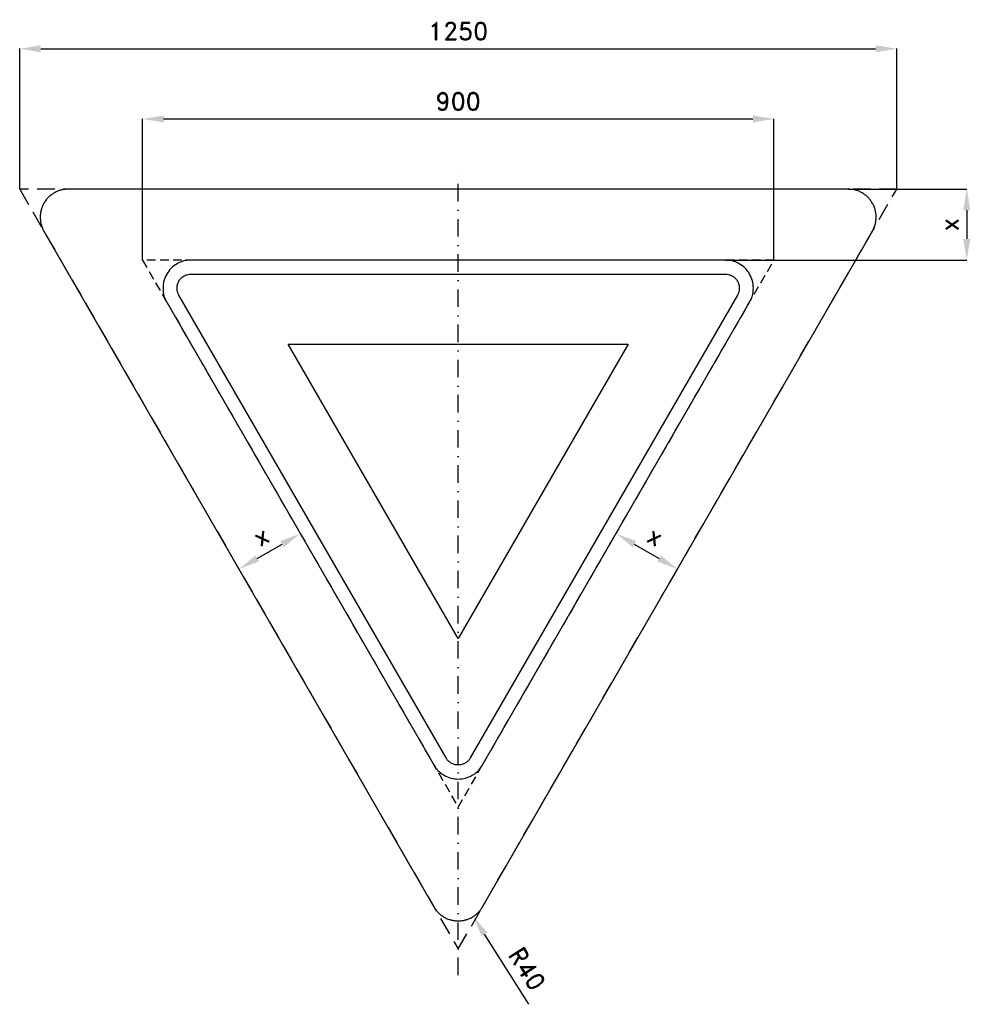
# Model space of a CAD drawing. Header units: millimetres. Extents: x -29 to 1326, y -119 to 1284.
import ezdxf

# ---------------------------------------------------------------- set-up
doc = ezdxf.new("R2010")
doc.units = ezdxf.units.MM
doc.header["$LTSCALE"] = 5
doc.linetypes.add('ČERCHOVANÁX2', pattern=[2, 1, -0.5, 0, -0.5])
doc.linetypes.add('ČÁRKOVANÁX2', pattern=[1.5, 1, -0.5])
doc.layers.add('Kóty', color=2, linetype='Continuous')
doc.layers.add('Značka', color=7, linetype='Continuous')
doc.styles.get("Standard").update_dxf_attribs({"font": 'romand.shx', "height": 25})
doc.dimstyles.get("Standard").update_dxf_attribs({"dimtxt": 25, "dimasz": 30, "dimexe": 0.18, "dimexo": 0.0625, "dimgap": 12.5, "dimtad": 1, "dimdec": 0, "dimzin": 0, "dimdsep": 46, "dimtxsty": 'Standard', "dimcen": 0.09, "dimadec": 0, "dimazin": 0, "dimtfac": 1, "dimtdec": 0, "dimtofl": 0, "dimtmove": 0, "dimatfit": 3, "dimfxl": 1, "dimtolj": 1, "dimtzin": 0, "dimarcsym": 0})

# ---------------------------------------------------------------- blocks, each defined once
blk = doc.blocks.new('*D0')
at = {"layer": 'Defpoints', "color": 0, "transparency": 16777216}
for p in [(595.7, 40), (617.1, 6.2)]:
    blk.add_point(p, dxfattribs=at)
at = {"layer": 'Kóty', "color": 0, "lineweight": -2, "transparency": 16777216}
for p, q in [((595.6, 40), (595.8, 40)), ((595.7, 39.9), (595.7, 40.1)), ((696.4, -118.9), (633.2, -19.1))]:
    blk.add_line(p, q, dxfattribs=at)
at = {"layer": 'Kóty', "color": 0, "transparency": 16777216}
blk.add_solid([(637.4, -16.5), (629, -21.8), (617.1, 6.2)], dxfattribs=at)
at = {"layer": 'Kóty', "color": 0, "transparency": 16777216, "insert": (694, -68.3), "char_height": 25, "attachment_point": 5, "rotation": 302.3828}
blk.add_mtext('\\A1;R40', dxfattribs=at)
blk = doc.blocks.new('*D1')
at = {"layer": 'Defpoints', "color": 0, "transparency": 16777216}
for p in [(1045.7, 1142.5), (145.7, 941.5), (1045.7, 941.5)]:
    blk.add_point(p, dxfattribs=at)
at = {"layer": 'Kóty', "color": 0, "lineweight": -2, "transparency": 16777216}
for p, q in [((145.7, 941.5), (145.7, 1142.7)), ((175.7, 1142.5), (1015.7, 1142.5)), ((1045.7, 941.5), (1045.7, 1142.7))]:
    blk.add_line(p, q, dxfattribs=at)
at = {"layer": 'Kóty', "color": 0, "transparency": 16777216}
for points in [[(175.7, 1147.5), (175.7, 1137.5), (145.7, 1142.5)], [(1015.7, 1147.5), (1015.7, 1137.5), (1045.7, 1142.5)]]:
    blk.add_solid(points, dxfattribs=at)
at = {"layer": 'Kóty', "color": 0, "transparency": 16777216, "insert": (595.7, 1167.5), "char_height": 25, "attachment_point": 5}
blk.add_mtext('\\A1;900', dxfattribs=at)
blk = doc.blocks.new('*D2')
at = {"layer": 'Defpoints', "color": 0, "transparency": 16777216}
for p in [(1220.7, 1242.5), (-29.3, 1042.5), (1220.7, 1042.5)]:
    blk.add_point(p, dxfattribs=at)
at = {"layer": 'Kóty', "color": 0, "lineweight": -2, "transparency": 16777216}
for p, q in [((-29.3, 1042.6), (-29.3, 1242.7)), ((0.7, 1242.5), (1190.7, 1242.5)), ((1220.7, 1042.6), (1220.7, 1242.7))]:
    blk.add_line(p, q, dxfattribs=at)
at = {"layer": 'Kóty', "color": 0, "transparency": 16777216}
for points in [[(0.7, 1247.5), (0.7, 1237.5), (-29.3, 1242.5)], [(1190.7, 1247.5), (1190.7, 1237.5), (1220.7, 1242.5)]]:
    blk.add_solid(points, dxfattribs=at)
at = {"layer": 'Kóty', "color": 0, "transparency": 16777216, "insert": (595.7, 1267.5), "char_height": 25, "attachment_point": 5}
blk.add_mtext('\\A1;1250', dxfattribs=at)
blk = doc.blocks.new('*D3')
at = {"layer": 'Defpoints', "color": 0, "transparency": 16777216}
for p in [(1151.4, 1042.5), (976.4, 941.5), (1320.6, 941.5)]:
    blk.add_point(p, dxfattribs=at)
at = {"layer": 'Kóty', "color": 0, "lineweight": -2, "transparency": 16777216}
for p, q in [((1151.5, 1042.5), (1320.8, 1042.5)), ((1320.6, 1012.5), (1320.6, 971.5)), ((976.5, 941.5), (1320.8, 941.5))]:
    blk.add_line(p, q, dxfattribs=at)
at = {"layer": 'Kóty', "color": 0, "transparency": 16777216}
for points in [[(1315.6, 1012.5), (1325.6, 1012.5), (1320.6, 1042.5)], [(1315.6, 971.5), (1325.6, 971.5), (1320.6, 941.5)]]:
    blk.add_solid(points, dxfattribs=at)
at = {"layer": 'Kóty', "color": 0, "transparency": 16777216, "insert": (1295.6, 992), "char_height": 25, "attachment_point": 5, "rotation": 90}
blk.add_mtext('\\A1;x', dxfattribs=at)
blk = doc.blocks.new('*D4')
at = {"layer": 'Defpoints', "color": 0, "transparency": 16777216}
for p in [(820.7, 551.8), (908.2, 501.3), (908.2, 501.3)]:
    blk.add_point(p, dxfattribs=at)
at = {"layer": 'Kóty', "color": 0, "lineweight": -2, "transparency": 16777216}
for p, q in [((820.7, 551.8), (820.8, 551.9)), ((846.7, 536.8), (882.2, 516.3)), ((908.2, 501.3), (908.3, 501.4))]:
    blk.add_line(p, q, dxfattribs=at)
at = {"layer": 'Kóty', "color": 0, "transparency": 16777216}
for points in [[(849.2, 541.1), (844.2, 532.5), (820.7, 551.8)], [(884.7, 520.6), (879.7, 511.9), (908.2, 501.3)]]:
    blk.add_solid(points, dxfattribs=at)
at = {"layer": 'Kóty', "color": 0, "transparency": 16777216, "insert": (877, 548.2), "char_height": 25, "attachment_point": 5, "rotation": 329.9937}
blk.add_mtext('\\A1;x', dxfattribs=at)
blk = doc.blocks.new('*D5')
at = {"layer": 'Defpoints', "color": 0, "transparency": 16777216}
for p in [(370.7, 551.8), (370.7, 551.8), (283.2, 501.3)]:
    blk.add_point(p, dxfattribs=at)
at = {"layer": 'Kóty', "color": 0, "lineweight": -2, "transparency": 16777216}
for p, q in [((370.7, 551.8), (370.6, 551.9)), ((309.2, 516.3), (344.7, 536.8)), ((283.2, 501.3), (283.1, 501.4))]:
    blk.add_line(p, q, dxfattribs=at)
at = {"layer": 'Kóty', "color": 0, "transparency": 16777216}
for points in [[(342.2, 541.1), (347.2, 532.4), (370.7, 551.8)], [(306.7, 520.6), (311.7, 511.9), (283.2, 501.3)]]:
    blk.add_solid(points, dxfattribs=at)
at = {"layer": 'Kóty', "color": 0, "transparency": 16777216, "insert": (314.5, 548.2), "char_height": 25, "attachment_point": 5, "rotation": 30}
blk.add_mtext('\\A1;x', dxfattribs=at)

msp = doc.modelspace()

# ---------------------------------------------------------------- linework, layer by layer
at = {"layer": 'Značka', "color": 6, "linetype": 'ČERCHOVANÁX2', "lineweight": 25, "ltscale": 5}
msp.add_line((595.7, -77.2), (595.7, 1072.8), dxfattribs=at)
at = {"layer": 'Značka', "color": 6, "linetype": 'ČÁRKOVANÁX2', "ltscale": 5}
msp.add_lwpolyline([(595.7, -40), (1220.7, 1042.5), (-29.3, 1042.5), (595.7, -40)], dxfattribs=at)
at = {"layer": 'Značka', "color": 5}
for points in [[(1151.4, 1042.5), (40, 1042.5), (39.5, 1042.5), (38.9, 1042.5, 0.033366), (33.7, 1042, 0.035592), (28.6, 1040.9, 0.036102), (23.7, 1039.1, 0.034693), (19.1, 1036.6, 0.034135), (14.8, 1033.6, 0.034431), (11, 1030.1, 0.034538), (7.6, 1026, 0.034438), (4.8, 1021.6, 0.034394), (2.6, 1016.9, 0.034377), (1.1, 1011.9, 0.034413), (0.2, 1006.7, 0.034559), (0, 1001.5, 0.034419), (0.5, 996.3, 0.033917), (1.6, 991.2, 0.028191), (3, 987.2, 0.030139), (4.9, 983.3), (5.1, 982.9), (5.3, 982.5), (561.1, 20), (561.3, 19.5), (561.6, 19.1, 0.033287), (564.6, 14.8, 0.035585), (568.2, 11, 0.036147), (572.2, 7.6, 0.034704), (576.6, 4.8, 0.034144), (581.4, 2.6, 0.034432), (586.4, 1.1, 0.034521), (591.5, 0.2, 0.034447), (596.8, 0, 0.034411), (602, 0.5, 0.034385), (607.1, 1.6, 0.03441), (612, 3.4, 0.034529), (616.6, 5.9, 0.034406), (620.9, 8.9, 0.033943), (624.7, 12.5, 0.028214), (627.5, 15.7, 0.03012), (629.9, 19.2), (630.1, 19.6), (630.3, 20), (1186.1, 982.5), (1186.3, 983), (1186.6, 983.4, 0.033466), (1188.8, 988.2, 0.035548), (1190.3, 993.2, 0.036064), (1191.2, 998.3, 0.034707), (1191.4, 1003.6, 0.034155), (1190.9, 1008.8, 0.034446), (1189.8, 1013.9, 0.03452), (1188, 1018.8, 0.03439), (1185.5, 1023.4, 0.034405), (1182.5, 1027.7, 0.0344), (1179, 1031.5, 0.034411), (1174.9, 1034.9, 0.034543), (1170.5, 1037.7, 0.034376), (1165.8, 1039.9, 0.033857), (1160.8, 1041.4, 0.028176), (1156.6, 1042.2, 0.030324), (1152.4, 1042.5), (1151.9, 1042.5), (1151.4, 1042.5)], [(180.3, 881.5), (561.1, 222.1), (562.2, 220.3), (563.3, 218.6, 0.055761), (568.9, 212.3, 0.055976), (575.7, 207.4, 0.069565), (585.3, 203.4, 0.069792), (595.7, 202.1, 0.069494), (606.1, 203.4, 0.067728), (615.7, 207.4, 0.055935), (622.6, 212.3, 0.061137), (628.1, 218.6), (629.2, 220.3), (630.3, 222.1), (1011.1, 881.5), (1012, 883.3, 0.010699), (1013, 885.2, 0.055707), (1015.6, 893.1, 0.055984), (1016.4, 901.5, 0.069584), (1015.1, 911.9, 0.069764), (1011.1, 921.5, 0.069479), (1004.8, 929.8, 0.067771), (996.4, 936.1, 0.055955), (988.8, 939.6, 0.061088), (980.6, 941.3, 0.012223), (978.5, 941.4, 0.004055), (976.4, 941.5), (215, 941.5), (212.9, 941.4), (210.8, 941.3, 0.055791), (202.6, 939.6, 0.055984), (195, 936.1, 0.069583), (186.6, 929.8, 0.06979), (180.3, 921.5, 0.069492), (176.3, 911.9, 0.067788), (175, 901.5, 0.055937), (175.8, 893.1, 0.060949), (178.4, 885.2), (179.4, 883.3), (180.3, 881.5)]]:
    msp.add_lwpolyline(points, format="xyb", dxfattribs=at)
at = {"layer": 'Značka', "color": 6, "linetype": 'ČÁRKOVANÁX2', "ltscale": 2.5}
msp.add_lwpolyline([(145.7, 941.5), (595.7, 162.1), (1045.7, 941.5)], close=True, dxfattribs=at)
at = {"layer": 'Značka', "color": 1}
msp.add_lwpolyline([(215, 921.5), (976.4, 921.5, -0.003561), (977.5, 921.5, -0.01079), (978.5, 921.4, -0.055813), (982.6, 920.5, -0.055978), (986.4, 918.8, -0.069542), (990.6, 915.7, -0.069786), (993.7, 911.5, -0.069513), (995.8, 906.7, -0.067822), (996.4, 901.5, -0.055944), (996, 897.3, -0.060884), (994.7, 893.4, -0.012192), (994.2, 892.4), (993.7, 891.5), (613, 232.1), (612.5, 231.2), (611.9, 230.3, -0.055859), (609.1, 227.2, -0.056044), (605.7, 224.8, -0.069583), (600.9, 222.7, -0.069733), (595.7, 222.1, -0.069446), (590.5, 222.7, -0.067766), (585.7, 224.8, -0.055997), (582.3, 227.2, -0.061153), (579.5, 230.3), (578.9, 231.2), (578.4, 232.1), (197.7, 891.5), (197.2, 892.4), (196.7, 893.4, -0.055635), (195.4, 897.3, -0.055935), (195, 901.5, -0.069571), (195.6, 906.7, -0.069816), (197.7, 911.5, -0.069535), (200.8, 915.7, -0.067731), (205, 918.8, -0.055929), (208.8, 920.6, -0.061127), (212.9, 921.4), (213.9, 921.5), (215, 921.5)], format="xyb", dxfattribs=at)
msp.add_lwpolyline([(837.9, 821.5), (595.7, 402.1), (353.6, 821.5)], close=True, dxfattribs=at)

# ---------------------------------------------------------------- dimensions: what is measured, and where the dimension line sits
at = {"layer": 'Kóty'}
for base, p1, p2, picture, middle in [((1220.7, 1242.5), (-29.3, 1042.5), (1220.7, 1042.5), '*D2', (595.7, 1267.5)), ((1045.7, 1142.5), (145.7, 941.5), (1045.7, 941.5), '*D1', (595.7, 1167.5))]:
    dim = msp.add_linear_dim(base=base, p1=p1, p2=p2, dimstyle='Standard', dxfattribs=at)
    dim.commit()
    dim.dimension.update_dxf_attribs({"geometry": picture, "text_midpoint": middle})
dim = msp.add_linear_dim(base=(1320.6, 941.5), p1=(1151.4, 1042.5), p2=(976.4, 941.5), angle=90, text='x', dimstyle='Standard', dxfattribs=at)
dim.commit()
dim.dimension.update_dxf_attribs({"geometry": '*D3', "text_midpoint": (1295.6, 992)})
for p1, p2, picture, middle in [((283.2, 501.3), (370.7, 551.8), '*D5', (314.5, 548.2)), ((820.7, 551.8), (908.2, 501.3), '*D4', (877, 548.2))]:
    dim = msp.add_aligned_dim(p1=p1, p2=p2, distance=0, text='x', dimstyle='Standard', dxfattribs=at)
    dim.commit()
    dim.dimension.update_dxf_attribs({"geometry": picture, "text_midpoint": middle})
dim = msp.add_radius_dim(center=(595.7, 40), mpoint=(617.1, 6.2), dimstyle='Standard', dxfattribs=at)
dim.commit()
dim.dimension.update_dxf_attribs({"geometry": '*D0', "text_midpoint": (694, -68.3)})

doc.saveas('drawing.dxf')
